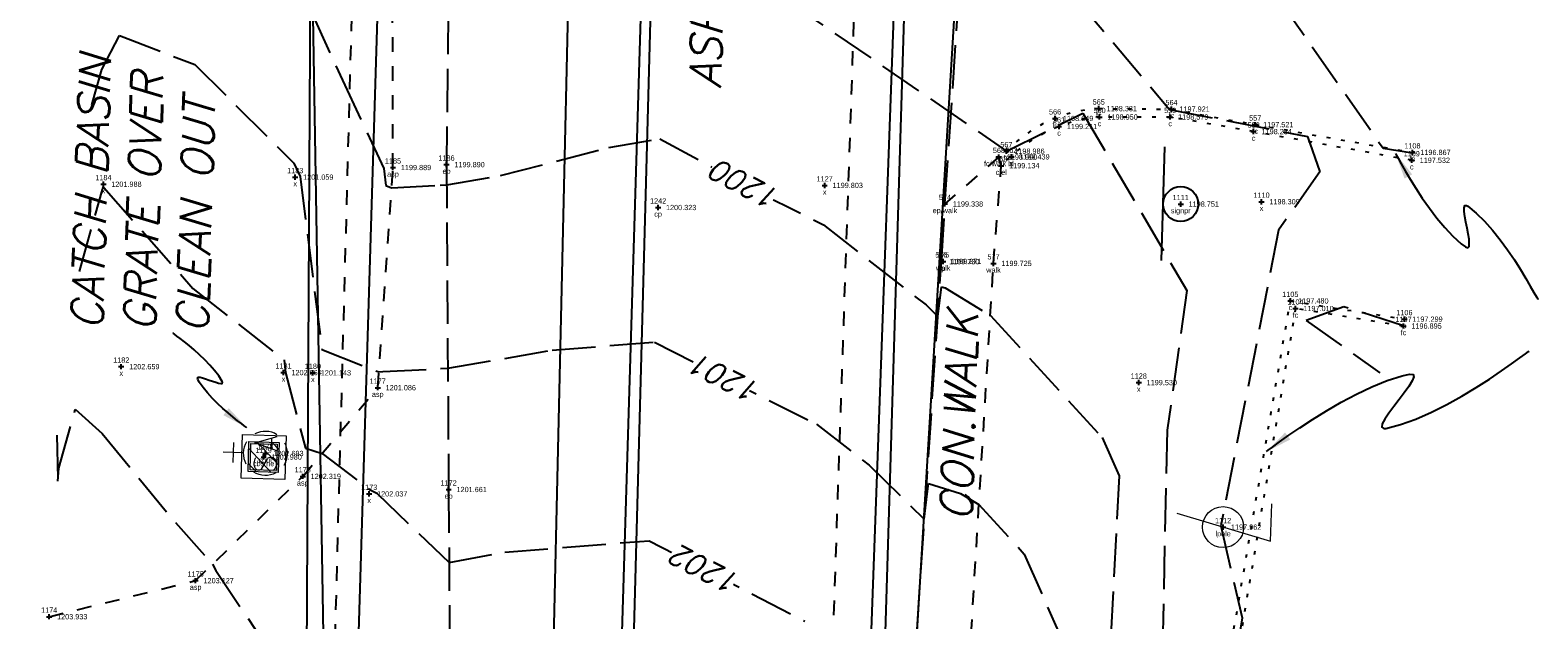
# Model space of a CAD drawing. Extents: x 2383805 to 2387584, y 226460 to 239380.
# Tile 24 of 49: x 2386856 to 2386970, y 227488 to 227533. Entities that reach past the tile are written whole.
import ezdxf
from ezdxf.enums import TextEntityAlignment as Align

# ---------------------------------------------------------------- set-up
doc = ezdxf.new("R2010")
doc.units = 0
doc.header["$LTSCALE"] = 20
doc.header["$MEASUREMENT"] = 0
doc.set_wipeout_variables(frame=1)
doc.header["$PDSIZE"] = 2
for name, pattern in [('cl20', [100, 5, -5, 80, -5, 5]), ('elecex', [0]), ('gasex', [0]), ('OhDOT_USTN1', [0.055, 0.014, -0.041]), ('OhDOT_USTN2', [0.11, 0.069, -0.041]), ('OhDOT_USTN3', [0.22, 0.165, -0.055]), ('OhDOT_USTN5', [0.11, 0.055, -0.055]), ('REDO_Drainage01', [1.6, 0.85, -0.75]), ('sanex', [0]), ('teleex', [0]), ('waterex', [0])]:
    doc.linetypes.add(name, pattern=pattern)
for name, color, linetype in [('DR_X_Cells', 151, 'OhDOT_USTN2'), ('DR_X_Storm_Sewer', 151, 'OhDOT_USTN5'), ('DR_X_Text', 7, 'Continuous'), ('DT_X_User_Label', 134, 'Continuous'), ('DV_X_Property_Line', 7, 'Continuous'), ('LT_X_Poles', 2, 'Continuous'), ('PV_X_Curb', 120, 'OhDOT_USTN1'), ('PV_X_Driveway', 7, 'OhDOT_USTN5'), ('PV_X_EOP', 7, 'OhDOT_USTN3'), ('PV_X_Text', 7, 'Continuous'), ('PV_X_Walk', 120, 'OhDOT_USTN5'), ('RW_X_CL_20', 6, 'cl20'), ('RW_X_PARCEL', 6, 'Continuous'), ('SN_X_Private', 40, 'Continuous'), ('SV_X_Shot_Marker', 2, 'Continuous'), ('SV_X_Text', 7, 'Continuous'), ('SV_X_Text_Description', 7, 'Continuous'), ('SV_X_Text_Elevation', 7, 'Continuous'), ('SV_X_Text_Name', 7, 'Continuous'), ('UT_X_Electric', 1, 'elecex'), ('UT_X_Electric_Cells', 1, 'Continuous'), ('UT_X_Gas', 2, 'gasex'), ('UT_X_Sanitary_Cells', 3, 'Continuous'), ('UT_X_Sanitary_Line', 3, 'sanex'), ('UT_X_Telecom', 30, 'teleex'), ('UT_X_Water', 133, 'waterex')]:
    doc.layers.add(name, color=color, linetype=linetype)
doc.layers.add('DT_X_Contour_Major', color=132, linetype='OhDOT_USTN3', transparency=0.5)
doc.layers.add('DT_X_Contour_Minor', color=136, linetype='OhDOT_USTN3', transparency=0.5)
doc.styles.add('PTXT', font='TXT')
doc.styles.add('SHR', font='simplex.shx', dxfattribs={"oblique": 15})
doc.styles.get("Standard").update_dxf_attribs({"font": 'arialbd.ttf'})
doc.dimstyles.get("Standard").update_dxf_attribs({"dimtxt": 0.18, "dimasz": 0.18, "dimexe": 0.18, "dimexo": 0.0625, "dimgap": 0.09, "dimtad": 0, "dimtih": 1, "dimtoh": 1, "dimdec": 4, "dimzin": 0, "dimdsep": 46, "dimtxsty": 'Standard', "dimcen": 0.09, "dimadec": 0, "dimazin": 0, "dimtfac": 1, "dimtdec": 4, "dimtofl": 0, "dimtmove": 0, "dimatfit": 3, "dimfxl": 1, "dimtolj": 1, "dimtzin": 0, "dimarcsym": 0})

# ---------------------------------------------------------------- blocks, each defined once
blk = doc.blocks.new('SPT9')
at = {"color": 0, "linetype": 'Continuous'}
for p, q in [((-0.5, 0), (0.5, 0)), ((0, -0.5), (0, 0.5))]:
    blk.add_line(p, q, dxfattribs=at)
blk = doc.blocks.new('CB22B-X')
at = {"layer": 'Defpoints', "color": 20, "linetype": 'REDO_Drainage01', "lineweight": 0}
blk.add_lwpolyline([(-1, 1), (1, 1), (1, -1), (-1, -1), (-1, 1)], close=True, dxfattribs=at)
at = {"layer": 'DR_X_Cells', "color": 151, "linetype": 'Continuous', "lineweight": 0}
for p, q in [((-1.15, -0.61), (0.61, 1.15)), ((-1.15, 0.52), (-0.52, 1.15)), ((-0.55, -1.15), (1.15, 0.55)), ((0.58, -1.15), (1.15, -0.58))]:
    blk.add_line(p, q, dxfattribs=at)
at = {"layer": 'DR_X_Cells', "color": 151, "linetype": 'REDO_Drainage01', "lineweight": 0}
blk.add_lwpolyline([(-1.67, 1.67), (1.67, 1.67), (1.67, -1.67), (-1.67, -1.67), (-1.67, 1.67)], close=True, dxfattribs=at)
at = {"layer": 'DR_X_Cells', "color": 151, "linetype": 'Continuous', "lineweight": 0, "flags": 128}
blk.add_lwpolyline([(-1.15, 1.15), (1.15, 1.15), (1.15, -1.15), (-1.15, -1.15), (-1.15, 1.15)], close=True, dxfattribs=at)
blk = doc.blocks.new('CBS_CATCH BASIN RECTANGLE')
blk.add_blockref('CB22B-X', (0, 0))
blk = doc.blocks.new('SV')
at = {"layer": 'UT_X_Sanitary_Cells', "color": 3, "linetype": 'Continuous', "lineweight": 0}
for p, q in [((0.0318, 0.1017), (-0.0318, 0.1017)), ((0, 0.07), (0, 0.1335)), ((-0.0483, 0.0095), (-0.0163, -0.0071)), ((0.0151, -0.019), (0.0496, -0.019))]:
    blk.add_line(p, q, dxfattribs=at)
at = {"layer": 'UT_X_Sanitary_Cells', "color": 3, "linetype": 'Continuous', "lineweight": 0, "flags": 128}
blk.add_lwpolyline([(0.0095, -0.0356), (0.0323, 0.0342), (0.055, -0.0356)], dxfattribs=at)
at = {"layer": 'UT_X_Sanitary_Cells', "color": 3, "linetype": 'Continuous', "lineweight": 0}
for start, end in [(60.0184, 120.0157), (330.0184, 29.9816), (239.9843, 299.9816)]:
    blk.add_arc((0, 0), 0.07, start, end, dxfattribs=at)
at = {"layer": 'UT_X_Sanitary_Cells', "color": 3, "linetype": 'Continuous', "lineweight": 0, "extrusion": (0, 0, -1)}
for centre, radius, start, end in [((0, 0), 0.07, 330.0184, 29.9816), ((0.0414, 0.0198), 0.0124, 303.6324, 53.7413), ((0.0311, -0.0023), 0.0366, 61.3463, 118.6537), ((0.0326, -0.0064), 0.0289, 235.6037, 316.3305), ((0.0266, -0.0186), 0.0155, 132.0642, 228.5117)]:
    blk.add_arc(centre, radius, start, end, dxfattribs=at)
blk = doc.blocks.new('LPOLE')
at = {"layer": 'LT_X_Poles', "color": 2, "linetype": 'Continuous', "lineweight": 0, "flags": 128}
blk.add_lwpolyline([(0.0393, 0.1477), (-0.0394, -0.1516), (0.0788, -0.1516)], dxfattribs=at)
at = {"layer": 'LT_X_Poles', "color": 2, "linetype": 'Continuous', "lineweight": 0}
blk.add_circle((0, 0), 0.065, dxfattribs=at)
blk = doc.blocks.new('SV-SIGN1')
blk.add_line((-0.432, 0.133), (0.432, 0.133))
blk.add_circle((0, 0), 0.133)

msp = doc.modelspace()

# ---------------------------------------------------------------- linework, layer by layer
at = {"layer": 'DR_X_Storm_Sewer'}
for p, q in [((2386915.4, 227444.22), (2386919.75, 227572.68)), ((2386873.93, 227297.27), (2386881.22, 227569.97))]:
    msp.add_line(p, q, dxfattribs=at)
at = {"layer": 'DR_X_Text'}
msp.add_lwpolyline([(2386872.28, 227502.44), (2386872.23, 227502.48), (2386872.08, 227502.59), (2386871.86, 227502.75), (2386871.57, 227502.97), (2386871.23, 227503.24), (2386870.85, 227503.56), (2386870.46, 227503.9), (2386870.05, 227504.28), (2386869.66, 227504.67), (2386869.28, 227505.08), (2386868.95, 227505.5), (2386868.66, 227505.91), (2386868.54, 227506.12), (2386868.51, 227506.23), (2386868.58, 227506.27), (2386868.72, 227506.27), (2386868.91, 227506.22), (2386869.14, 227506.15), (2386869.4, 227506.06), (2386869.66, 227505.97), (2386869.91, 227505.89), (2386870.12, 227505.82), (2386870.29, 227505.8), (2386870.4, 227505.81), (2386870.42, 227505.89), (2386870.39, 227505.95), (2386870.14, 227506.37), (2386869.82, 227506.79), (2386869.47, 227507.2), (2386869.08, 227507.6), (2386868.68, 227507.99), (2386868.28, 227508.35), (2386867.89, 227508.68), (2386867.53, 227508.97), (2386867.21, 227509.21), (2386866.95, 227509.41), (2386866.77, 227509.55), (2386866.67, 227509.62), (2386866.65, 227509.63)], dxfattribs=at)
msp.add_solid([(2386870.49, 227503.39), (2386870.89, 227503.92), (2386872.28, 227502.44)], dxfattribs=at)
at = {"layer": 'DT_X_Contour_Major', "elevation": 1200}
msp.add_lwpolyline([(2386875.38, 227537.95), (2386879.54, 227528.85), (2386882.68, 227522.15), (2386882.84, 227520.84), (2386883.27, 227520.67), (2386886.97, 227520.88), (2386887.46, 227520.91), (2386891.54, 227521.61), (2386899.78, 227523.74), (2386903.67, 227524.4), (2386911.4, 227520.22), (2386916.09, 227517.87), (2386923.89, 227511.77), (2386924.78, 227510.9), (2386924.83, 227511.31), (2386925.07, 227513.15), (2386925.35, 227513.06), (2386928.78, 227510.97), (2386937.28, 227501.7), (2386938.56, 227498.78), (2386937.79, 227483.56)], dxfattribs=at)
at = {"layer": 'DT_X_Contour_Minor'}
for points, elevation in [([(2386858.09, 227721.97), (2386863.23, 227718.39), (2386869.75, 227707.37), (2386874.92, 227683.57), (2386875.15, 227598.78), (2386879.07, 227594.66), (2386887.48, 227573.95), (2386887.49, 227570.73), (2386902.03, 227574.7), (2386906.88, 227574.22), (2386935.64, 227551.38), (2386939.1, 227546.66), (2386945.69, 227542.21), (2386958.64, 227523.68), (2386960.87, 227523.34)], 1197), ([(2386860.11, 227716.22), (2386869.8, 227694.76), (2386872.52, 227682.34), (2386872.8, 227651.37), (2386870.79, 227616.11), (2386867.86, 227595.28), (2386868.88, 227590.7), (2386873.8, 227585.51), (2386872.63, 227570.79), (2386866.83, 227573.15), (2386871.29, 227559.36), (2386876.73, 227556.04), (2386882.33, 227557.72), (2386887.92, 227553.88), (2386904.52, 227556.73), (2386918.12, 227548.97), (2386935.29, 227535.09), (2386942.4, 227526.64), (2386952.89, 227524.58), (2386953.82, 227521.88), (2386950.68, 227517.45), (2386946.3, 227494.98), (2386947.91, 227487.98), (2386944.34, 227466.43)], 1198), ([(2386861.01, 227546.5), (2386876.44, 227543.91), (2386881.11, 227541.13), (2386883.46, 227536.65), (2386900.55, 227540.31), (2386906.08, 227539.88), (2386930.01, 227523.47), (2386935.82, 227526.36), (2386943.71, 227512.87), (2386942.23, 227502.25), (2386941.12, 227453.74), (2386942.5, 227455.93), (2386937.95, 227429.75), (2386939.3, 227422.84), (2386946.53, 227421.29)], 1199), ([(2386860.5, 227526.98), (2386861.25, 227529.67), (2386862.6, 227532.26), (2386868.33, 227530.04), (2386875.84, 227522.56), (2386876.32, 227521.53), (2386877.98, 227508.39), (2386882.3, 227506.68), (2386882.6, 227506.7), (2386887.55, 227506.96), (2386895.47, 227508.33), (2386903.26, 227508.95), (2386908.03, 227506.49), (2386915.57, 227502.71), (2386919.57, 227499.58), (2386923.76, 227495.48), (2386923.99, 227497.41), (2386924.09, 227498.19), (2386926.52, 227497.44), (2386927.91, 227496.59), (2386931.36, 227492.83), (2386935.37, 227483.71)], 1201), ([(2386859.56, 227514.32), (2386861.29, 227520.55), (2386861.35, 227520.75), (2386861.4, 227520.7), (2386868.18, 227513.01), (2386875.12, 227507.58), (2386875.22, 227506.63), (2386876.73, 227500.87), (2386878, 227500.48), (2386881.6, 227497.73), (2386882.16, 227497.45), (2386887.64, 227492.2), (2386891.87, 227492.97), (2386902.84, 227493.85), (2386914.67, 227487.74)], 1202), ([(2386960.18, 227510.19), (2386955.65, 227511.63), (2386952.78, 227510.6), (2386958.39, 227506.61)], 1197), ([(2386857.83, 227501.88), (2386857.91, 227498.38), (2386857.98, 227499.36), (2386859.23, 227503.84), (2386861.27, 227501.99), (2386866.85, 227495.22), (2386869.66, 227492.06), (2386869.92, 227491.58), (2386881.05, 227474.91)], 1203)]:
    msp.add_lwpolyline(points, dxfattribs=dict(at, elevation=elevation))
at = {"layer": 'PV_X_Curb'}
for points in [[(2386937.02, 227526.7), (2386942.55, 227526.66), (2386948.91, 227525.48), (2386960.86, 227523.37)], [(2386960.81, 227522.77), (2386948.79, 227524.95), (2386942.45, 227526.06), (2386937.08, 227526.06)], [(2386943.08, 227462.66), (2386946.92, 227484.97), (2386951.58, 227512.08), (2386960.25, 227510.69)], [(2386960.18, 227510.17), (2386951.97, 227511.5), (2386947.5, 227484.87), (2386943.67, 227462.54)]]:
    msp.add_lwpolyline(points, dxfattribs=at)
for centre, radius, start, end in [((2386938.17, 227514.49), 11.63, 95.3627, 137.388), ((2386937.66, 227516.08), 10.64, 93.4203, 136.0312)]:
    msp.add_arc(centre, radius, start, end, dxfattribs=at)
at = {"layer": 'PV_X_Driveway'}
msp.add_lwpolyline([(2386857.25, 227488.07), (2386868.38, 227490.81), (2386876.52, 227498.74), (2386882.22, 227505.48), (2386883.38, 227522.22), (2386883.34, 227538.62), (2386881.17, 227541.13)], dxfattribs=at)
at = {"layer": 'PV_X_EOP'}
for points in [[(2386930.63, 227070.03), (2386915.22, 227073.62), (2386910.72, 227073.91), (2386910.46, 227077.04), (2386911.33, 227114.09), (2386912.93, 227169.92), (2386913.31, 227176.78), (2386913.56, 227184.44), (2386913.75, 227194.58), (2386914.17, 227226.38), (2386916.02, 227280.06), (2386916.25, 227288.95), (2386917.51, 227325.02), (2386918.72, 227365.11), (2386919.73, 227402.44), (2386919.84, 227413.19), (2386920.7, 227442.91), (2386923.21, 227487.06), (2386925.06, 227515.06), (2386925.33, 227519.45), (2386928.78, 227571.09)], [(2386887.63, 227538.53), (2386887.45, 227522.44), (2386887.61, 227497.74), (2386887.79, 227468.42), (2386887.08, 227445.77), (2386886.08, 227407.11), (2386885.18, 227366), (2386883.77, 227319.99), (2386882.78, 227290.72), (2386882.59, 227282.41), (2386880.63, 227227.97), (2386878.68, 227173.18), (2386877.01, 227116.92), (2386875.57, 227069.81), (2386875.36, 227047.56), (2386875.16, 227018.24), (2386873.68, 226992.02), (2386871.27, 226992.16)]]:
    msp.add_lwpolyline(points, dxfattribs=at)
at = {"layer": 'PV_X_Text'}
for points in [[(2386959.58, 227523.29), (2386959.63, 227523.19), (2386959.77, 227522.92), (2386960, 227522.51), (2386960.31, 227521.97), (2386960.68, 227521.34), (2386961.12, 227520.64), (2386961.61, 227519.9), (2386962.15, 227519.14), (2386962.72, 227518.38), (2386963.32, 227517.66), (2386963.94, 227517), (2386964.57, 227516.43), (2386964.89, 227516.18), (2386965.07, 227516.11), (2386965.16, 227516.21), (2386965.18, 227516.44), (2386965.16, 227516.77), (2386965.09, 227517.17), (2386965.01, 227517.62), (2386964.92, 227518.07), (2386964.84, 227518.5), (2386964.79, 227518.87), (2386964.79, 227519.16), (2386964.84, 227519.32), (2386964.97, 227519.34), (2386965.07, 227519.28), (2386965.71, 227518.76), (2386966.34, 227518.14), (2386966.95, 227517.45), (2386967.54, 227516.71), (2386968.09, 227515.95), (2386968.61, 227515.19), (2386969.07, 227514.46), (2386969.48, 227513.79), (2386969.82, 227513.21), (2386970.09, 227512.73), (2386970.28, 227512.38), (2386970.38, 227512.2), (2386970.39, 227512.18)], [(2386949.77, 227500.62), (2386949.89, 227500.72), (2386950.22, 227500.97), (2386950.76, 227501.36), (2386951.46, 227501.86), (2386952.3, 227502.44), (2386953.26, 227503.07), (2386954.32, 227503.72), (2386955.44, 227504.37), (2386956.6, 227504.99), (2386957.78, 227505.55), (2386958.95, 227506.02), (2386960.09, 227506.37), (2386960.64, 227506.5), (2386960.91, 227506.48), (2386960.96, 227506.3), (2386960.84, 227505.99), (2386960.59, 227505.58), (2386960.24, 227505.1), (2386959.85, 227504.58), (2386959.44, 227504.05), (2386959.06, 227503.54), (2386958.76, 227503.09), (2386958.57, 227502.73), (2386958.53, 227502.48), (2386958.69, 227502.38), (2386958.85, 227502.39), (2386959.96, 227502.68), (2386961.12, 227503.09), (2386962.3, 227503.61), (2386963.47, 227504.2), (2386964.62, 227504.84), (2386965.71, 227505.49), (2386966.72, 227506.14), (2386967.63, 227506.75), (2386968.4, 227507.29), (2386969.02, 227507.74), (2386969.46, 227508.06), (2386969.69, 227508.24), (2386969.72, 227508.26)]]:
    msp.add_lwpolyline(points, dxfattribs=at)
for points in [[(2386960.84, 227521.7), (2386960.26, 227521.38), (2386959.58, 227523.29)], [(2386951.18, 227502.07), (2386951.58, 227501.54), (2386949.77, 227500.62)]]:
    msp.add_solid(points, dxfattribs=at)
at = {"layer": 'PV_X_Walk'}
msp.add_lwpolyline([(2386938.73, 227367.15), (2386922.77, 227370.12), (2386923.67, 227401.45), (2386923.58, 227403.26), (2386924.84, 227442.74), (2386927.32, 227486.77), (2386929.02, 227514.93), (2386929.61, 227522.36), (2386929.43, 227523.02), (2386925.33, 227519.45)], dxfattribs=at)
at = {"layer": 'RW_X_CL_20', "color": 3}
msp.add_line((2386881.14, 226843.48), (2386933.38, 228553.2), dxfattribs=at)
at = {"layer": 'RW_X_PARCEL'}
for p, q in [((2386864.94, 226968.14), (2386887.92, 227720.39)), ((2386912.93, 227229.25), (2386926.84, 227684.52))]:
    msp.add_line(p, q, dxfattribs=at)
at = {"layer": 'SV_X_Shot_Marker'}
for p in [(2386933.7, 227525.95, 1198.65), (2386937.02, 227526.7, 1198.38), (2386937.08, 227526.06, 1198.95), (2386942.45, 227526.06, 1198.58), (2386942.55, 227526.66, 1197.92), (2386934, 227525.34, 1199.21), (2386948.79, 227524.95, 1198.23), (2386948.91, 227525.48, 1197.52), (2386887.45, 227522.44, 1199.89), (2386929.43, 227523.02, 1198.99), (2386930, 227523.46, 1198.99), (2386930.38, 227523.03, 1199.44), (2386960.81, 227522.77, 1197.53), (2386960.86, 227523.37, 1196.87), (2386875.95, 227521.49, 1201.06), (2386883.38, 227522.22, 1199.89), (2386929.61, 227522.36, 1199.13), (2386861.37, 227520.95, 1201.99), (2386916.19, 227520.86, 1199.8), (2386903.53, 227519.18, 1200.32), (2386925.33, 227519.45, 1199.34), (2386943.25, 227519.44, 1198.75), (2386949.39, 227519.62, 1198.31), (2386925.06, 227515.06, 1199.73), (2386925.19, 227515.08, 1199.87), (2386929.02, 227514.93, 1199.72), (2386951.58, 227512.08, 1197.48), (2386951.97, 227511.5, 1197.01), (2386960.18, 227510.17, 1196.89), (2386960.25, 227510.69, 1197.3), (2386862.73, 227507.08, 1202.66), (2386875.06, 227506.63, 1202.06), (2386877.29, 227506.61, 1201.14), (2386882.22, 227505.48, 1201.09), (2386940.06, 227505.87, 1199.53), (2386873.55, 227500.21, 1202.98), (2386873.68, 227500.48, 1202.69), (2386876.52, 227498.74, 1202.32), (2386881.57, 227497.41, 1202.04), (2386887.61, 227497.74, 1201.66), (2386946.47, 227494.88, 1197.96), (2386868.38, 227490.81, 1203.13), (2386857.25, 227488.07, 1203.93)]:
    msp.add_point(p, dxfattribs=at)
at = {"layer": 'UT_X_Electric'}
msp.add_lwpolyline([(2386896.58, 226749.64), (2386900.01, 226892.15), (2386908.07, 227039.19), (2386908.3, 227098.36), (2386911.59, 227177.38), (2386917.01, 227322.81), (2386921.18, 227453.49), (2386929.67, 227593.63), (2386880.02, 227707.27), (2386714.08, 227724.63)], dxfattribs=at)
at = {"layer": 'UT_X_Gas'}
msp.add_lwpolyline([(2386910.65, 226880.55), (2386909.49, 226931.37), (2386910.16, 226990.72), (2386910.2, 226993.86), (2386911.62, 227093.45), (2386905.07, 227093.74), (2386908.02, 227179.57), (2386909.78, 227234.84), (2386916.59, 227234.6), (2386917.04, 227252.12), (2386910.59, 227252.26), (2386912.29, 227308.89), (2386914.77, 227363.71), (2386916.94, 227409.77), (2386923.41, 227588.03)], dxfattribs=at)
at = {"layer": 'UT_X_Sanitary_Line'}
msp.add_lwpolyline([(2386832.37, 227243.57), (2386881.96, 227254.98), (2386872.77, 227807.03), (2386885.25, 227972.02), (2386896.53, 228189.89), (2386900.56, 228320.22)], dxfattribs=at)
at = {"layer": 'UT_X_Telecom'}
for points in [[(2386896.58, 226749.64), (2386900.01, 226892.15), (2386908.07, 227039.19), (2386908.3, 227098.36), (2386911.59, 227177.38), (2386917.01, 227322.81), (2386921.18, 227453.49), (2386929.67, 227593.63)], [(2386849.83, 226731.32), (2386857.37, 226898), (2386871.68, 227073.04), (2386878.73, 227288.89), (2386876.61, 227443.5), (2386877.39, 227586.69)]]:
    msp.add_lwpolyline(points, dxfattribs=at)
at = {"layer": 'UT_X_Water'}
msp.add_lwpolyline([(2386888.3, 227204.2), (2386891.45, 227317.03), (2386892.9, 227357.99), (2386893.99, 227413.83), (2386898.2, 227601.78), (2386903.36, 227821.93), (2386909.01, 227984.95), (2386909.14, 227987.42), (2386909.55, 228007.46), (2386910.79, 228052.37), (2386910.91, 228053.54), (2386918.15, 228362.9), (2386918.49, 228364.85), (2386920.94, 228444.6), (2386924.42, 228561.37)], dxfattribs=at)

# ---------------------------------------------------------------- block references
at = {"layer": 'DR_X_Cells', "rotation": 88.23333334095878}
msp.add_blockref('CBS_CATCH BASIN RECTANGLE', (2386873.55, 227500.21), dxfattribs=at)
at = {"layer": 'SN_X_Private', "xscale": 10, "yscale": 10, "zscale": 10, "rotation": 88.23333334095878}
msp.add_blockref('SV-SIGN1', (2386943.25, 227519.44, 1198.75), dxfattribs=at)
at = {"layer": 'SV_X_Shot_Marker', "xscale": 0.4, "yscale": 0.4, "zscale": 0.4}
for p in [(2386933.7, 227525.95, 1198.65), (2386937.02, 227526.7, 1198.38), (2386937.08, 227526.06, 1198.95), (2386942.45, 227526.06, 1198.58), (2386942.55, 227526.66, 1197.92), (2386934, 227525.34, 1199.21), (2386948.79, 227524.95, 1198.23), (2386948.91, 227525.48, 1197.52), (2386930, 227523.46, 1198.99), (2386960.86, 227523.37, 1196.87), (2386883.38, 227522.22, 1199.89), (2386887.45, 227522.44, 1199.89), (2386929.43, 227523.02, 1198.99), (2386929.61, 227522.36, 1199.13), (2386930.38, 227523.03, 1199.44), (2386960.81, 227522.77, 1197.53), (2386875.95, 227521.49, 1201.06), (2386861.37, 227520.95, 1201.99), (2386916.19, 227520.86, 1199.8), (2386903.53, 227519.18, 1200.32), (2386925.33, 227519.45, 1199.34), (2386943.25, 227519.44, 1198.75), (2386949.39, 227519.62, 1198.31), (2386925.06, 227515.06, 1199.73), (2386925.19, 227515.08, 1199.87), (2386929.02, 227514.93, 1199.72), (2386951.58, 227512.08, 1197.48), (2386951.97, 227511.5, 1197.01), (2386960.18, 227510.17, 1196.89), (2386960.25, 227510.69, 1197.3), (2386862.73, 227507.08, 1202.66), (2386875.06, 227506.63, 1202.06), (2386877.29, 227506.61, 1201.14), (2386882.22, 227505.48, 1201.09), (2386940.06, 227505.87, 1199.53), (2386873.68, 227500.48, 1202.69), (2386873.55, 227500.21, 1202.98), (2386876.52, 227498.74, 1202.32), (2386881.57, 227497.41, 1202.04), (2386887.61, 227497.74, 1201.66), (2386946.47, 227494.88, 1197.96), (2386868.38, 227490.81, 1203.13), (2386857.25, 227488.07, 1203.93)]:
    msp.add_blockref('SPT9', p, dxfattribs=at)
at = {"layer": 'UT_X_Electric_Cells', "xscale": 24, "yscale": 24, "zscale": 24, "rotation": 88.23333334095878}
msp.add_blockref('LPOLE', (2386946.47, 227494.88, 1197.96), dxfattribs=at)
at = {"layer": 'UT_X_Sanitary_Cells', "xscale": 24, "yscale": 24, "zscale": 24, "rotation": 88.23333334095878}
msp.add_blockref('SV', (2386873.68, 227500.48, 1202.69), dxfattribs=at)

# ---------------------------------------------------------------- texts
at = {"layer": 'DR_X_Text', "insert": (2386858.91, 227509.93), "char_height": 2.4, "attachment_point": 1, "rotation": 88.2333, "style": 'SHR'}
msp.add_mtext_dynamic_manual_height_columns('CATCH BASIN GRATE OVER CLEAN OUT', width=31.4974, gutter_width=12, heights=[0], dxfattribs=at)
at = {"layer": 'PV_X_Text', "char_height": 2.4, "attachment_point": 1, "style": 'SHR'}
for s, width, insert, rotation in [('ASPHALT ROAD', 44.2227, (2386905.89, 227528.3), 88.2333), ('CON.WALK', 37.0286, (2386924.96, 227495.38), 88.1436)]:
    msp.add_mtext_dynamic_manual_height_columns(s, width=width, gutter_width=12, heights=[0], dxfattribs=dict(at, insert=insert, rotation=rotation))
at = {"layer": 'SV_X_Text_Description', "style": 'PTXT'}
for s, p in [('fc', (2386937.02, 227526, 1198.38)), ('fc', (2386942.55, 227525.96, 1197.92)), ('fc', (2386933.7, 227525.25, 1198.65)), ('c', (2386934, 227524.64, 1199.21)), ('c', (2386937.08, 227525.36, 1198.95)), ('c', (2386942.45, 227525.36, 1198.58)), ('fc', (2386948.91, 227524.78, 1197.52)), ('c', (2386948.79, 227524.25, 1198.23)), ('fc/walk bl', (2386929.43, 227522.32, 1198.99)), ('fc', (2386930, 227522.76, 1198.99)), ('c', (2386930.38, 227522.33, 1199.44)), ('fc', (2386960.86, 227522.67, 1196.87)), ('asp', (2386883.38, 227521.52, 1199.89)), ('ep', (2386887.45, 227521.74, 1199.89)), ('c el', (2386929.61, 227521.66, 1199.13)), ('c', (2386960.81, 227522.07, 1197.53)), ('x', (2386861.37, 227520.25, 1201.99)), ('x', (2386875.95, 227520.79, 1201.06)), ('x', (2386916.19, 227520.16, 1199.8)), ('ep/walk', (2386925.33, 227518.75, 1199.34)), ('signpr', (2386943.25, 227518.74, 1198.75)), ('x', (2386949.39, 227518.92, 1198.31)), ('cp', (2386903.53, 227518.48, 1200.32)), ('walk', (2386925.19, 227514.38, 1199.87)), ('ep', (2386925.06, 227514.36, 1199.73)), ('walk', (2386929.02, 227514.23, 1199.72)), ('c', (2386951.58, 227511.38, 1197.48)), ('fc', (2386951.97, 227510.8, 1197.01)), ('fc', (2386960.18, 227509.47, 1196.89)), ('c', (2386960.25, 227509.99, 1197.3)), ('x', (2386862.73, 227506.38, 1202.66)), ('x', (2386875.06, 227505.93, 1202.06)), ('x', (2386877.29, 227505.91, 1201.14)), ('x', (2386940.06, 227505.17, 1199.53)), ('asp', (2386882.22, 227504.78, 1201.09)), ('cbs ne', (2386873.55, 227499.51, 1202.98)), ('cout', (2386873.68, 227499.78, 1202.69)), ('asp', (2386876.52, 227498.04, 1202.32)), ('ep', (2386887.61, 227497.04, 1201.66)), ('x', (2386881.57, 227496.71, 1202.04)), ('lpole', (2386946.47, 227494.18, 1197.96)), ('asp', (2386868.38, 227490.11, 1203.13))]:
    msp.add_text(s, height=0.4, dxfattribs=at).set_placement(p, align=Align.CENTER)
at = {"layer": 'SV_X_Text_Elevation', "style": 'PTXT'}
for s, p in [('1198.649', (2386934.3, 227525.75, 1198.65)), ('1198.381', (2386937.62, 227526.5, 1198.38)), ('1198.950', (2386937.68, 227525.86, 1198.95)), ('1198.579', (2386943.05, 227525.86, 1198.58)), ('1197.921', (2386943.15, 227526.46, 1197.92)), ('1199.211', (2386934.6, 227525.14, 1199.21)), ('1198.234', (2386949.39, 227524.75, 1198.23)), ('1197.521', (2386949.51, 227525.28, 1197.52)), ('1198.986', (2386930.6, 227523.26, 1198.99)), ('1196.867', (2386961.46, 227523.17, 1196.87)), ('1199.889', (2386883.98, 227522.02, 1199.89)), ('1199.890', (2386888.05, 227522.24, 1199.89)), ('1198.990', (2386930.03, 227522.82, 1198.99)), ('1199.134', (2386930.21, 227522.16, 1199.13)), ('1199.439', (2386930.98, 227522.83, 1199.44)), ('1197.532', (2386961.41, 227522.57, 1197.53)), ('1201.059', (2386876.55, 227521.29, 1201.06)), ('1201.988', (2386861.97, 227520.75, 1201.99)), ('1199.803', (2386916.79, 227520.66, 1199.8)), ('1200.323', (2386904.13, 227518.98, 1200.32)), ('1199.338', (2386925.93, 227519.25, 1199.34)), ('1198.751', (2386943.85, 227519.24, 1198.75)), ('1198.309', (2386949.99, 227519.42, 1198.31)), ('1199.730', (2386925.65, 227514.86, 1199.73)), ('1199.871', (2386925.79, 227514.88, 1199.87)), ('1199.725', (2386929.62, 227514.73, 1199.72)), ('1197.480', (2386952.18, 227511.88, 1197.48)), ('1197.010', (2386952.57, 227511.3, 1197.01)), ('1196.895', (2386960.78, 227509.97, 1196.89)), ('1197.299', (2386960.85, 227510.49, 1197.3)), ('1202.659', (2386863.33, 227506.88, 1202.66)), ('1202.064', (2386875.66, 227506.43, 1202.06)), ('1201.143', (2386877.89, 227506.41, 1201.14)), ('1201.086', (2386882.82, 227505.28, 1201.09)), ('1199.530', (2386940.66, 227505.67, 1199.53)), ('1202.693', (2386874.28, 227500.28, 1202.69)), ('1202.980', (2386874.15, 227500.01, 1202.98)), ('1202.319', (2386877.12, 227498.54, 1202.32)), ('1202.037', (2386882.17, 227497.21, 1202.04)), ('1201.661', (2386888.21, 227497.54, 1201.66)), ('1197.962', (2386947.07, 227494.68, 1197.96)), ('1203.127', (2386868.98, 227490.61, 1203.13)), ('1203.933', (2386857.85, 227487.87, 1203.93))]:
    msp.add_text(s, height=0.4, dxfattribs=at).set_placement(p)
at = {"layer": 'SV_X_Text_Name', "style": 'PTXT'}
for s, p in [('565', (2386937.02, 227527, 1198.38)), ('564', (2386942.55, 227526.96, 1197.92)), ('566', (2386933.7, 227526.25, 1198.65)), ('561', (2386934, 227525.64, 1199.21)), ('560', (2386937.08, 227526.36, 1198.95)), ('559', (2386942.45, 227526.36, 1198.58)), ('557', (2386948.91, 227525.78, 1197.52)), ('558', (2386948.79, 227525.25, 1198.23)), ('568', (2386929.43, 227523.32, 1198.99)), ('567', (2386930, 227523.76, 1198.99)), ('562', (2386930.38, 227523.33, 1199.44)), ('1108', (2386960.86, 227523.67, 1196.87)), ('1185', (2386883.38, 227522.52, 1199.89)), ('1186', (2386887.45, 227522.74, 1199.89)), ('563', (2386929.61, 227522.66, 1199.13)), ('1109', (2386960.81, 227523.07, 1197.53)), ('1184', (2386861.37, 227521.25, 1201.99)), ('1183', (2386875.95, 227521.79, 1201.06)), ('1127', (2386916.19, 227521.16, 1199.8)), ('574', (2386925.33, 227519.75, 1199.34)), ('1111', (2386943.25, 227519.74, 1198.75)), ('1110', (2386949.39, 227519.92, 1198.31)), ('1242', (2386903.53, 227519.48, 1200.32)), ('576', (2386925.06, 227515.36, 1199.73)), ('575', (2386925.19, 227515.38, 1199.87)), ('577', (2386929.02, 227515.23, 1199.72)), ('1105', (2386951.58, 227512.38, 1197.48)), ('1104', (2386951.97, 227511.8, 1197.01)), ('1106', (2386960.25, 227510.99, 1197.3)), ('1107', (2386960.18, 227510.47, 1196.89)), ('1182', (2386862.73, 227507.38, 1202.66)), ('1181', (2386875.06, 227506.93, 1202.06)), ('1180', (2386877.29, 227506.91, 1201.14)), ('1128', (2386940.06, 227506.17, 1199.53)), ('1177', (2386882.22, 227505.78, 1201.09)), ('1179', (2386873.55, 227500.51, 1202.98)), ('1178', (2386873.68, 227500.78, 1202.69)), ('1176', (2386876.52, 227499.04, 1202.32)), ('1172', (2386887.61, 227498.04, 1201.66)), ('1173', (2386881.57, 227497.71, 1202.04)), ('1112', (2386946.47, 227495.18, 1197.96)), ('1175', (2386868.38, 227491.11, 1203.13)), ('1174', (2386857.25, 227488.37, 1203.93))]:
    msp.add_text(s, height=0.4, dxfattribs=at).set_placement(p, align=Align.CENTER)

# ---------------------------------------------------------------- leaders
at = {"layer": 'SV_X_Text'}
msp.add_leader([(2386878.74, 227447.26), (2386848.45, 227487.89)], dimstyle='Standard', override={"dimscale": 20, "dimtxt": 0.02, "dimasz": 0.1}, dxfattribs=at)

# ---------------------------------------------------------------- next in the draw order: wipeouts: each hides what was drawn before it
for points in [[(2386912.65, 227520.48), (2386908, 227522.94), (2386907.25, 227521.52), (2386911.9, 227519.07)], [(2386910.82, 227505.97), (2386906.6, 227508.11), (2386905.88, 227506.68), (2386910.1, 227504.55)], [(2386909.62, 227491.25), (2386904.94, 227493.67), (2386904.21, 227492.24), (2386908.88, 227489.83)]]:
    msp.add_wipeout(points).dxf.layer = 'DT_X_User_Label'

# ---------------------------------------------------------------- next in the draw order: linework, layer by layer
at = {"layer": 'DV_X_Property_Line'}
msp.add_line((2386904.18, 227579.22), (2386899.7, 227414.31), dxfattribs=at)

# ---------------------------------------------------------------- next in the draw order: texts
at = {"layer": 'DT_X_User_Label', "style": 'SHR', "oblique": 15}
for s, rotation, p in [('1200', 152.1467, (2386910.22, 227520.86)), ('1201', 153.1373, (2386908.7, 227506.15)), ('1202', 152.6824, (2386907.19, 227491.61))]:
    msp.add_text(s, height=1.6, rotation=rotation, dxfattribs=at).set_placement(p, align=Align.MIDDLE_CENTER)

doc.saveas('drawing.dxf')
